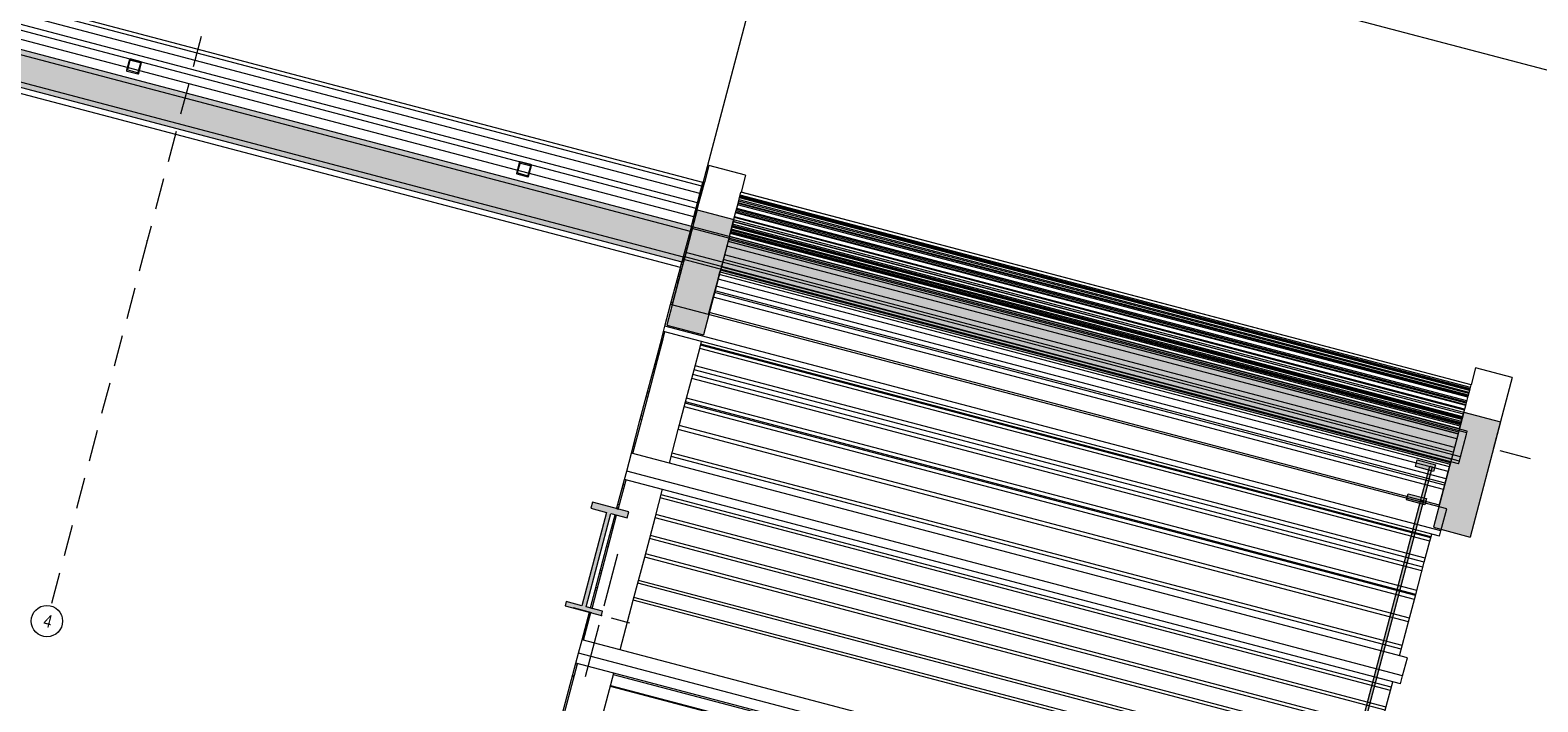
# Model space of a CAD drawing. Header units: millimetres. Extents: x -176817 to 18864955, y -12996033 to 201123.
# Tile 33 of 256: x 61328 to 73298, y 9150 to 14488. Entities that reach past the tile are written whole.
import ezdxf
from ezdxf.enums import TextEntityAlignment as Align

# ---------------------------------------------------------------- set-up
doc = ezdxf.new("R2010")
doc.units = ezdxf.units.MM
doc.header["$MEASUREMENT"] = 0
doc.linetypes.add('Przerywana długa', pattern=[390, 250, -140])
for name, color, linetype in [('213-A Wymiarowanie wewnętrzne', 7, 'Continuous'), ('292-PPOŻ - Linie', 7, 'Continuous'), ('410-K Osie', 7, 'Continuous'), ('822-IST-Brama zachodnia belki', 7, 'Continuous'), ('822-IST-Brama zachodnia słupy', 7, 'Continuous'), ('822-IST-Brama zachodnia ściany kurtynowe', 7, 'Continuous')]:
    doc.layers.add(name, color=color, linetype=linetype)
doc.styles.add('STYL_AUTOMATYCZNY_4', font='arial.ttf')
doc.styles.add('STYL_AUTOMATYCZNY_8', font='ARIALN.TTF')
doc.dimstyles.new('STYL_AUTOMATYCZNY__2', dxfattribs={"dimtxt": 64.999998, "dimasz": 47.5, "dimexe": 0.18, "dimexo": 0.0625, "dimgap": 0, "dimtad": 1, "dimdec": 1, "dimlfac": 0.1, "dimzin": 0, "dimdsep": 46, "dimtxsty": 'STYL_AUTOMATYCZNY_4', "dimblk": 'ARROWHEAD_11', "dimblk1": 'ARROWHEAD_11', "dimblk2": 'ARROWHEAD_11', "dimcen": 0.09, "dimclrd": 1, "dimclre": 1, "dimclrt": 1, "dimazin": 0, "dimtfac": 1, "dimtdec": 4, "dimtmove": 0, "dimatfit": 3, "dimfxl": 0, "dimtolj": 1, "dimtzin": 0, "dimarcsym": 0})
doc.dimstyles.new('STYL_AUTOMATYCZNY__3', dxfattribs={"dimtxt": 64.999998, "dimasz": 47.5, "dimexe": 0.18, "dimexo": 0.0625, "dimgap": 0, "dimtad": 1, "dimdec": 1, "dimlfac": 0.1, "dimzin": 0, "dimdsep": 46, "dimtxsty": 'STYL_AUTOMATYCZNY_4', "dimblk": 'ARROWHEAD_11', "dimblk1": 'ARROWHEAD_11', "dimblk2": 'ARROWHEAD_11', "dimcen": 0.09, "dimclrd": 30, "dimclre": 30, "dimclrt": 30, "dimazin": 0, "dimtfac": 1, "dimtdec": 4, "dimtmove": 0, "dimatfit": 3, "dimfxl": 0, "dimtolj": 1, "dimtzin": 0, "dimarcsym": 0})

# ---------------------------------------------------------------- blocks, each defined once
blk = doc.blocks.new('Przegroda strukturalna_2_2')
at = {"layer": '822-IST-Brama zachodnia ściany kurtynowe', "linetype": 'Continuous', "lineweight": 0, "true_color": 0x666666}
for points in [[(72485, 11034), (72340, 11073), (72326, 11020), (72471, 10981)], [(72387, 10742), (72460, 11018), (72441, 11023), (72368, 10747)], [(72414, 10766), (72269, 10804), (72256, 10755), (72401, 10717)], [(71877, 8808), (72390, 10751), (72370, 10756), (71858, 8813)], [(71904, 8832), (71759, 8870), (71746, 8822), (71891, 8783)], [(71367, 6874), (71880, 8817), (71860, 8823), (71347, 6879)], [(70856, 4940), (71369, 6884), (71350, 6889), (70837, 4945)], [(71394, 6898), (71249, 6936), (71236, 6888), (71381, 6850)], [(70346, 3006), (70859, 4950), (70840, 4955), (70327, 3011)], [(70883, 4964), (70738, 5002), (70726, 4954), (70871, 4916)], [(69836, 1073), (70349, 3016), (70329, 3021), (69817, 1078)], [(70373, 3030), (70228, 3069), (70215, 3020), (70360, 2982)], [(69326, -861), (69838, 1082), (69819, 1087), (69306, -856)], [(69863, 1096), (69718, 1135), (69705, 1086), (69850, 1048)], [(69353, -837), (69208, -799), (69195, -847), (69340, -886)], [(68815, -2795), (69328, -852), (69309, -846), (68796, -2790)], [(68842, -2771), (68697, -2733), (68684, -2781), (68830, -2819)], [(68763, -2993), (68818, -2785), (68798, -2780), (68744, -2988)], [(68777, -3018), (68790, -2969), (68645, -2931), (68632, -2979)]]:
    blk.add_hatch(color=251, dxfattribs=at).paths.add_polyline_path(points)
at = {"layer": '822-IST-Brama zachodnia ściany kurtynowe', "color": 254, "linetype": 'Continuous', "lineweight": 0, "true_color": 0xcccccc, "flags": 128}
for points in [[(72485, 11034), (72471, 10981), (72326, 11020), (72340, 11073)], [(72387, 10742), (72368, 10747), (72441, 11023), (72460, 11018)], [(72414, 10766), (72401, 10717), (72256, 10755), (72269, 10804)], [(71877, 8808), (71858, 8813), (72370, 10756), (72390, 10751)], [(71904, 8832), (71891, 8783), (71746, 8822), (71759, 8870)], [(71367, 6874), (71347, 6879), (71860, 8823), (71880, 8817)], [(70856, 4940), (70837, 4945), (71350, 6889), (71369, 6884)], [(71394, 6898), (71381, 6850), (71236, 6888), (71249, 6936)], [(70346, 3006), (70327, 3011), (70840, 4955), (70859, 4950)], [(70883, 4964), (70871, 4916), (70726, 4954), (70738, 5002)], [(69836, 1073), (69817, 1078), (70329, 3021), (70349, 3016)], [(70373, 3030), (70360, 2982), (70215, 3020), (70228, 3069)], [(69326, -861), (69306, -856), (69819, 1087), (69838, 1082)], [(69863, 1096), (69850, 1048), (69705, 1086), (69718, 1135)], [(69353, -837), (69340, -886), (69195, -847), (69208, -799)], [(68815, -2795), (68796, -2790), (69309, -846), (69328, -852)], [(68842, -2771), (68830, -2819), (68684, -2781), (68697, -2733)], [(68763, -2993), (68744, -2988), (68798, -2780), (68818, -2785)], [(68777, -3018), (68790, -2969), (68645, -2931), (68632, -2979)]]:
    blk.add_lwpolyline(points, close=True, dxfattribs=at)
blk = doc.blocks.new('Słup_29_2', base_point=(65248, 13382))
at = {"layer": '822-IST-Brama zachodnia słupy', "color": 254, "linetype": 'Continuous', "lineweight": 0, "true_color": 0xcccccc, "flags": 128}
for points in [[(65193, 13345), (65278, 13322, 0.414214), (65285, 13326), (65308, 13412, 0.414214), (65304, 13419), (65218, 13441, 0.414214), (65211, 13437), (65189, 13352, 0.414214)], [(65198, 13356), (65217, 13429, -0.414214), (65222, 13432), (65296, 13413, -0.414214), (65299, 13408), (65279, 13334, -0.414214), (65274, 13331), (65201, 13351, -0.414214)]]:
    blk.add_lwpolyline(points, format="xyb", close=True, dxfattribs=at)
blk = doc.blocks.new('Słup_30_2', base_point=(62153, 14198))
at = {"layer": '822-IST-Brama zachodnia słupy', "color": 254, "linetype": 'Continuous', "lineweight": 0, "true_color": 0xcccccc, "flags": 128}
for points in [[(62098, 14161), (62183, 14139, 0.414214), (62190, 14143), (62213, 14228, 0.414214), (62208, 14236), (62123, 14258, 0.414214), (62116, 14254), (62093, 14169, 0.414214)], [(62103, 14172), (62122, 14246, -0.414214), (62127, 14249), (62201, 14229, -0.414214), (62203, 14225), (62184, 14151, -0.414214), (62179, 14148), (62106, 14168, -0.414214)]]:
    blk.add_lwpolyline(points, format="xyb", close=True, dxfattribs=at)
blk = doc.blocks.new('Słup_44_2', base_point=(65865, 9837))
at = {"layer": '822-IST-Brama zachodnia słupy', "linetype": 'Continuous', "lineweight": 0, "true_color": 0x666666}
blk.add_hatch(color=251, dxfattribs=at).paths.add_polyline_path([(65792, 10736), (65779, 10688), (65904, 10655), (65709, 9914), (65583, 9947), (65575, 9914), (65865, 9837), (65873, 9870), (65744, 9904), (65939, 10646), (66069, 10612), (66082, 10659)])
at = {"layer": '822-IST-Brama zachodnia słupy', "color": 254, "linetype": 'Continuous', "lineweight": 0, "true_color": 0xcccccc}
for p, q in [((65885, 9914), (65994, 10325)), ((65787, 9858), (65642, 9896)), ((65942, 9817), (66087, 9778)), ((65844, 9760), (65736, 9349))]:
    blk.add_line(p, q, dxfattribs=at)
at = {"layer": '822-IST-Brama zachodnia słupy', "color": 254, "linetype": 'Continuous', "lineweight": 0, "true_color": 0xcccccc, "flags": 128}
blk.add_lwpolyline([(65792, 10736), (65779, 10688), (65904, 10655), (65709, 9914), (65583, 9947), (65575, 9914), (65865, 9837), (65873, 9870), (65744, 9904), (65939, 10646), (66069, 10612), (66082, 10659)], close=True, dxfattribs=at)
at = {"layer": '822-IST-Brama zachodnia słupy', "color": 254, "linetype": 'Continuous', "lineweight": 0, "true_color": 0xcccccc}
blk.add_point((65865, 9837), dxfattribs=at)
blk = doc.blocks.new('Belka_31_2', base_point=(62404, -2886))
at = {"layer": '822-IST-Brama zachodnia belki', "linetype": 'Continuous', "lineweight": 0, "true_color": 0x666666}
for points in [[(37463, 20570), (66567, 12890), (66578, 12930), (37474, 20610)], [(37410, 20367), (66513, 12687), (66567, 12890), (37463, 20570)], [(37410, 20367), (37399, 20327), (66503, 12647), (66513, 12687)]]:
    blk.add_hatch(color=251, dxfattribs=at).paths.add_polyline_path(points)
at = {"layer": '822-IST-Brama zachodnia belki', "color": 254, "linetype": 'Continuous', "lineweight": 0, "true_color": 0xcccccc}
for p, q in [((37474, 20610), (66578, 12930)), ((37463, 20570), (66567, 12890)), ((37410, 20367), (66513, 12687)), ((37399, 20327), (66503, 12647))]:
    blk.add_line(p, q, dxfattribs=at)
at = {"layer": '822-IST-Brama zachodnia belki', "color": 254, "linetype": 'Continuous', "lineweight": 0, "true_color": 0xcccccc, "flags": 128}
for points in [[(66669, 13278), (37566, 20958)], [(66646, 13189), (37542, 20869)], [(66661, 13247), (37557, 20927)], [(66626, 13116), (37523, 20796)], [(66597, 13004), (37493, 20684)], [(66491, 12601), (37387, 20280)], [(66491, 12601), (66503, 12647)]]:
    blk.add_lwpolyline(points, dxfattribs=at)
blk = doc.blocks.new('Belka_32_2', base_point=(67430, 16162))
at = {"layer": '822-IST-Brama zachodnia belki', "color": 254, "linetype": 'Continuous', "lineweight": 0, "true_color": 0xcccccc}
for p, q in [((66615, 13071), (37511, 20751)), ((67430, 16162), (66615, 13071))]:
    blk.add_line(p, q, dxfattribs=at)
blk = doc.blocks.new('Belka_34_2', base_point=(68565, -4512))
at = {"layer": '822-IST-Brama zachodnia belki', "linetype": 'Continuous', "lineweight": 0, "true_color": 0x666666}
for points in [[(66578, 12930), (66567, 12890), (66579, 12887), (66590, 12927)], [(66567, 12890), (66513, 12687), (66525, 12684), (66579, 12887)], [(66869, 12810), (66816, 12608), (72613, 11078), (72666, 11281)], [(66880, 12851), (66869, 12810), (72666, 11281), (72677, 11321)], [(66513, 12687), (66503, 12647), (66515, 12644), (66525, 12684)], [(66816, 12608), (66805, 12567), (72602, 11038), (72613, 11078)]]:
    blk.add_hatch(color=251, dxfattribs=at).paths.add_polyline_path(points)
at = {"layer": '822-IST-Brama zachodnia belki', "color": 254, "linetype": 'Continuous', "lineweight": 0, "true_color": 0xcccccc}
for p, q in [((66578, 12930), (66590, 12927)), ((66567, 12890), (66579, 12887)), ((66869, 12810), (72666, 11281)), ((66880, 12851), (72677, 11321)), ((66503, 12647), (66515, 12644)), ((66513, 12687), (66525, 12684)), ((66816, 12608), (72613, 11078)), ((66805, 12567), (72602, 11038))]:
    blk.add_line(p, q, dxfattribs=at)
at = {"layer": '822-IST-Brama zachodnia belki', "color": 254, "linetype": 'Continuous', "lineweight": 0, "true_color": 0xcccccc, "flags": 128}
for points in [[(66578, 12930), (66597, 13004), (66626, 13116), (66646, 13189), (66661, 13247), (66669, 13278)], [(66590, 12927), (66609, 13001), (66638, 13113), (66658, 13186), (66673, 13244), (66681, 13275)], [(66655, 13176), (66643, 13179)], [(66658, 13186), (66646, 13189)], [(66659, 13192), (66647, 13195)], [(66663, 13205), (66651, 13208)], [(66665, 13215), (66653, 13218)], [(66670, 13230), (66658, 13234)], [(66671, 13237), (66659, 13241)], [(66671, 13235), (66659, 13238)], [(66672, 13238), (66660, 13241)], [(66671, 13238), (66660, 13241)], [(66673, 13244), (66661, 13247)], [(66676, 13254), (66664, 13257)], [(66669, 13278), (66670, 13280)], [(66681, 13275), (66669, 13278)], [(66682, 13277), (66670, 13280)], [(66681, 13275), (66682, 13277)], [(66880, 12851), (66899, 12925), (66929, 13036), (66948, 13110), (66963, 13167), (66971, 13199)], [(72763, 11647), (66966, 13177)], [(66971, 13199), (66972, 13200)], [(72769, 11669), (66971, 13199)], [(72769, 11670), (66972, 13200)], [(66623, 13055), (66611, 13058)], [(66628, 13075), (66617, 13078)], [(66630, 13081), (66618, 13084)], [(66638, 13113), (66626, 13116)], [(66640, 13117), (66628, 13120)], [(66643, 13129), (66631, 13133)], [(66645, 13138), (66633, 13141)], [(66648, 13148), (66636, 13151)], [(72730, 11523), (66933, 13053)], [(72732, 11532), (66935, 13061)], [(72735, 11542), (66938, 13071)], [(72742, 11570), (66945, 13099)], [(72745, 11580), (66948, 13110)], [(72747, 11586), (66949, 13115)], [(72750, 11599), (66953, 13129)], [(72753, 11609), (66956, 13138)], [(72757, 11624), (66960, 13154)], [(72759, 11631), (66961, 13161)], [(72758, 11629), (66961, 13158)], [(72759, 11632), (66962, 13161)], [(72759, 11632), (66962, 13161)], [(72760, 11638), (66963, 13167)], [(66578, 12930), (66567, 12890), (66513, 12687), (66503, 12647)], [(66589, 12925), (66577, 12928)], [(66595, 12948), (66583, 12951)], [(66597, 12957), (66585, 12960)], [(66599, 12964), (66587, 12967)], [(66599, 12962), (66587, 12966)], [(66599, 12961), (66587, 12964)], [(66602, 12974), (66590, 12977)], [(66604, 12983), (66592, 12987)], [(66609, 13001), (66597, 13004)], [(66609, 13000), (66597, 13003)], [(66610, 13005), (66598, 13008)], [(66610, 13005), (66598, 13008)], [(66612, 13012), (66600, 13016)], [(66615, 13022), (66603, 13025)], [(66620, 13044), (66608, 13047)], [(66620, 13044), (66608, 13047)], [(66620, 13043), (66608, 13046)], [(66620, 13042), (66608, 13045)], [(72697, 11399), (66900, 12928)], [(72697, 11399), (66900, 12928)], [(72699, 11406), (66902, 12936)], [(72702, 11416), (66905, 12945)], [(72707, 11437), (66910, 12967)], [(72707, 11437), (66910, 12967)], [(72707, 11437), (66910, 12967)], [(72707, 11436), (66910, 12965)], [(72710, 11449), (66913, 12979)], [(72716, 11469), (66919, 12998)], [(72717, 11475), (66920, 13004)], [(72726, 11506), (66929, 13036)], [(72727, 11510), (66930, 13040)], [(66590, 12927), (66579, 12887), (66525, 12684), (66515, 12644)], [(66569, 12848), (66557, 12851)], [(66579, 12886), (66567, 12889)], [(66583, 12901), (66571, 12904)], [(66585, 12911), (66573, 12914)], [(72734, 11289), (66573, 12914)], [(72738, 11302), (66577, 12927)], [(66880, 12851), (66869, 12810), (66816, 12608), (66805, 12567)], [(72666, 11279), (66869, 12809)], [(72670, 11294), (66873, 12824)], [(72676, 11319), (66879, 12849)], [(72682, 11341), (66885, 12871)], [(72684, 11350), (66887, 12880)], [(72686, 11358), (66889, 12887)], [(72686, 11356), (66889, 12886)], [(72686, 11355), (66889, 12885)], [(72689, 11368), (66892, 12897)], [(72692, 11377), (66894, 12907)], [(72696, 11395), (66899, 12925)], [(72696, 11394), (66899, 12923)], [(72684, 11097), (66523, 12723)], [(66540, 12740), (66528, 12744)], [(66550, 12778), (66538, 12781)], [(72637, 11171), (66840, 12701)], [(72656, 11241), (66859, 12771)], [(66413, 12308), (66450, 12446), (66488, 12590), (66491, 12601)], [(66425, 12305), (66462, 12443), (66500, 12586), (66515, 12644)], [(66500, 12586), (66488, 12590)], [(66509, 12623), (66497, 12626)], [(66518, 12657), (66506, 12660)], [(72669, 11042), (66508, 12668)], [(72675, 11062), (66514, 12688)], [(72605, 11050), (66808, 12580)], [(72627, 11134), (66830, 12664)], [(66471, 12478), (66459, 12482)], [(66475, 12494), (66463, 12497)], [(66484, 12529), (66472, 12532)], [(66715, 12229), (66752, 12366), (66790, 12510), (66805, 12567)], [(72571, 10922), (66774, 12452)], [(72587, 10980), (66790, 12510)], [(72596, 11017), (66799, 12546)], [(66462, 12443), (66450, 12446)], [(72549, 10837), (66752, 12366)], [(72558, 10872), (66761, 12402)], [(72562, 10888), (66765, 12417)], [(66367, 12134), (66413, 12308)], [(72575, 10683), (66413, 12308)], [(66429, 12320), (66417, 12324)], [(72517, 10714), (66719, 12244)], [(66102, 11127), (66172, 11395), (66230, 11613), (66297, 11869), (66342, 12037), (66356, 12092)], [(66356, 12092), (66367, 12134)], [(72517, 10467), (66356, 12092)], [(72528, 10508), (66367, 12134)], [(66114, 11124), (66184, 11392), (66242, 11610), (66309, 11865), (66354, 12034), (66368, 12089)], [(66354, 12034), (66342, 12037)], [(66361, 12060), (66349, 12063)], [(66363, 12068), (66351, 12071)], [(66404, 11047), (66474, 11315), (66532, 11533), (66599, 11789), (66644, 11958), (66658, 12013)], [(72448, 10454), (66651, 11983)], [(72450, 10462), (66653, 11991)], [(66309, 11865), (66297, 11869)], [(66318, 11898), (66306, 11901)], [(72441, 10428), (66644, 11958)], [(66291, 11796), (66279, 11800)], [(66299, 11827), (66287, 11831)], [(72386, 10221), (66589, 11751)], [(72396, 10259), (66599, 11789)], [(72405, 10292), (66608, 11821)], [(66242, 11610), (66230, 11613)], [(66250, 11641), (66238, 11644)], [(72378, 10190), (66581, 11720)], [(72677, 11321), (72696, 11395), (72726, 11506), (72745, 11580), (72760, 11638), (72769, 11669)], [(72769, 11669), (72769, 11670)], [(66231, 11570), (66219, 11573)], [(66239, 11600), (66227, 11603)], [(72319, 9964), (66522, 11494)], [(72326, 9994), (66529, 11523)], [(72329, 10003), (66532, 11533)], [(72337, 10035), (66540, 11564)], [(66184, 11392), (66172, 11395)], [(66192, 11421), (66180, 11425)], [(72271, 9785), (66474, 11315)], [(72279, 9815), (66482, 11345)], [(72677, 11321), (72666, 11281), (72613, 11078), (72602, 11038)], [(72684, 11097), (72732, 11278), (72734, 11289)], [(72734, 11289), (72738, 11302)], [(66127, 11176), (66115, 11179)], [(66135, 11204), (66123, 11207)], [(66064, 10983), (66102, 11127)], [(72263, 9501), (66102, 11127)], [(72214, 9569), (66417, 11099)], [(72222, 9597), (66425, 11127)], [(72513, 10699), (72549, 10837), (72587, 10980), (72602, 11038)], [(72669, 11042), (72675, 11062)], [(72675, 11062), (72684, 11097)], [(65985, 10685), (65987, 10692), (66047, 10918)], [(65997, 10681), (65999, 10689), (66059, 10915)], [(66047, 10918), (66064, 10983)], [(72208, 9293), (66047, 10918)], [(72225, 9358), (66064, 10983)], [(66012, 9563), (66116, 9957), (66207, 10301), (66289, 10613), (66349, 10839)], [(66040, 10846), (66028, 10849)], [(66047, 10872), (66035, 10876)], [(72134, 9266), (66337, 10796)], [(65985, 10685), (65997, 10681)], [(65999, 10689), (65987, 10692)], [(66006, 10715), (65994, 10719)], [(72128, 9240), (66330, 10770)], [(72528, 10508), (72575, 10683)], [(65777, 9896), (65814, 10037), (65905, 10381), (65972, 10637)], [(65789, 9892), (65826, 10034), (65917, 10378), (65984, 10634)], [(65962, 10549), (65950, 10552)], [(65972, 10637), (65984, 10634)], [(72086, 9083), (66289, 10613)], [(72093, 9109), (66296, 10639)], [(65956, 10525), (65944, 10528)], [(72043, 8918), (66246, 10448)], [(72049, 8943), (66252, 10473)], [(72201, 9517), (72271, 9785), (72329, 10003), (72396, 10259), (72441, 10428), (72456, 10483)], [(72517, 10467), (72528, 10508)], [(65917, 10378), (65905, 10381)], [(65923, 10402), (65911, 10406)], [(72004, 8772), (66207, 10301)], [(72010, 8796), (66213, 10326)], [(65868, 10191), (65856, 10194)], [(65832, 10056), (65820, 10060)], [(65862, 10169), (65850, 10172)], [(71949, 8562), (66152, 10092)], [(71955, 8585), (66158, 10115)], [(65826, 10034), (65814, 10037)], [(71913, 8428), (66116, 9957)], [(71919, 8450), (66122, 9980)], [(65710, 9643), (65768, 9863)], [(65722, 9640), (65780, 9859)], [(65768, 9863), (65780, 9859)], [(65777, 9896), (65789, 9892)], [(65682, 9538), (65710, 9643)], [(71871, 8017), (65710, 9643)], [(65661, 9457), (65682, 9538)], [(71843, 7912), (65682, 9538)], [(72225, 9358), (72263, 9501)], [(65534, 8977), (65661, 9457)], [(65546, 8974), (65673, 9453)], [(65645, 9349), (65633, 9352)], [(65647, 9355), (65635, 9358)], [(65669, 9441), (65658, 9444)], [(71822, 7831), (65661, 9457)], [(65836, 8898), (65963, 9377)], [(71757, 7834), (65960, 9364)], [(72208, 9293), (72225, 9358)], [(71732, 7742), (65935, 9272)], [(71734, 7748), (65937, 9278)], [(71809, 8034), (71913, 8428), (72004, 8772), (72086, 9083), (72146, 9309)]]:
    blk.add_lwpolyline(points, dxfattribs=at)
blk = doc.blocks.new('Belka_76_2', base_point=(68793, -4572))
at = {"layer": '822-IST-Brama zachodnia belki', "linetype": 'Continuous', "lineweight": 0, "true_color": 0x666666}
blk.add_hatch(color=251, dxfattribs=at).paths.add_polyline_path([(73001, 11376), (72711, 11452), (72470, 10537), (72760, 10460)])
at = {"layer": '822-IST-Brama zachodnia belki', "color": 254, "linetype": 'Continuous', "lineweight": 0, "true_color": 0xcccccc}
for p, q in [((72804, 11805), (72769, 11670)), ((73094, 11728), (72804, 11805)), ((73094, 11728), (72944, 11159)), ((72711, 11452), (72470, 10537)), ((72711, 11452), (73001, 11376)), ((73001, 11376), (72760, 10460)), ((72470, 10537), (72760, 10460))]:
    blk.add_line(p, q, dxfattribs=at)
blk = doc.blocks.new('Belka_77_2', base_point=(62706, -2966))
at = {"layer": '822-IST-Brama zachodnia belki', "linetype": 'Continuous', "lineweight": 0, "true_color": 0x666666}
blk.add_hatch(color=251, dxfattribs=at).paths.add_polyline_path([(66914, 12982), (66624, 13059), (66383, 12143), (66673, 12067)])
at = {"layer": '822-IST-Brama zachodnia belki', "color": 254, "linetype": 'Continuous', "lineweight": 0, "true_color": 0xcccccc}
for p, q in [((66717, 13411), (66682, 13277)), ((67007, 13334), (66717, 13411)), ((67007, 13334), (66972, 13200)), ((66624, 13059), (66383, 12143)), ((66624, 13059), (66914, 12982)), ((66914, 12982), (66673, 12067)), ((66383, 12143), (66673, 12067))]:
    blk.add_line(p, q, dxfattribs=at)
blk = doc.blocks.new('Belka_236_2', base_point=(81157, -7835))
at = {"layer": '822-IST-Brama zachodnia belki', "color": 254, "linetype": 'Przerywana długa', "lineweight": 0, "true_color": 0xcccccc}
blk.add_line((85308, 7897), (72944, 11159), dxfattribs=at)
blk = doc.blocks.new('*D2952')
at = {"layer": '292-PPOŻ - Linie', "linetype": 'Continuous', "lineweight": 0}
for points in [[(31947, 25098), (31948, 25093), (31951, 25089), (31955, 25087), (31960, 25086), (31964, 25087), (31968, 25089), (31971, 25093), (31972, 25098), (31971, 25103), (31968, 25107), (31964, 25110), (31960, 25111), (31955, 25110), (31951, 25107), (31948, 25103)], [(81475, 12029), (81476, 12024), (81479, 12020), (81483, 12017), (81487, 12017), (81492, 12017), (81496, 12020), (81499, 12024), (81500, 12029), (81499, 12034), (81496, 12038), (81492, 12041), (81487, 12042), (81483, 12041), (81479, 12038), (81476, 12034)]]:
    blk.add_hatch(color=1, dxfattribs=at).paths.add_polyline_path(points)
at = {"layer": '292-PPOŻ - Linie', "color": 1, "linetype": 'Continuous', "lineweight": 0}
for p, q in [((31963, 25110), (31972, 25143)), ((31935, 25105), (31948, 25101)), ((31948, 25053), (31956, 25086)), ((31972, 25095), (81475, 12032)), ((81475, 11984), (81484, 12017)), ((81491, 12041), (81499, 12074)), ((81500, 12026), (81512, 12023))]:
    blk.add_line(p, q, dxfattribs=at)
for centre in [(31960, 25098), (81487, 12029)]:
    blk.add_circle(centre, 12.5, dxfattribs=at)
at = {"layer": '292-PPOŻ - Linie', "color": 1, "lineweight": 0, "insert": (56583, 18614), "char_height": 65, "attachment_point": 7, "rotation": 345.218, "style": 'STYL_AUTOMATYCZNY_4'}
blk.add_mtext('\\A1;{\\pql;\\fArial|b0|i0|c238|p0;\\W1.000000;5\xa0122,3}', dxfattribs=at)
blk = doc.blocks.new('ARROWHEAD_11')
at = {"color": 0, "linetype": 'Continuous', "lineweight": 0}
blk.add_line((0, 0), (-1, 0), dxfattribs=at)
at = {"color": 0, "linetype": 'Continuous', "lineweight": 0, "const_width": 0.25, "flags": 128}
blk.add_lwpolyline([(-0.125, 0, 1), (0.125, 0, 1)], format="xyb", close=True, dxfattribs=at)
blk = doc.blocks.new('*D3222')
at = {"layer": '213-A Wymiarowanie wewnętrzne', "linetype": 'Continuous', "lineweight": 200}
for points in [[(112946, 21161), (112947, 21157), (112950, 21153), (112954, 21150), (112959, 21149), (112964, 21150), (112968, 21153), (112971, 21157), (112971, 21161), (112971, 21166), (112968, 21170), (112964, 21173), (112959, 21174), (112954, 21173), (112950, 21170), (112947, 21166)], [(108979, 6126), (108980, 6121), (108983, 6117), (108987, 6115), (108992, 6114), (108996, 6115), (109000, 6117), (109003, 6121), (109004, 6126), (109003, 6131), (109000, 6135), (108996, 6138), (108992, 6139), (108987, 6138), (108983, 6135), (108980, 6131)]]:
    blk.add_hatch(color=30, dxfattribs=at).paths.add_polyline_path(points)
at = {"layer": '213-A Wymiarowanie wewnętrzne', "color": 30, "linetype": 'Continuous', "lineweight": 0}
for p, q in [((112956, 21149), (108995, 6138)), ((112914, 21173), (112947, 21165)), ((112971, 21158), (113004, 21149))]:
    blk.add_line(p, q, dxfattribs=at)
blk.add_circle((112959, 21161), 12.5, dxfattribs=at)
at = {"layer": '213-A Wymiarowanie wewnętrzne', "color": 30, "lineweight": 200, "insert": (110934, 13539), "char_height": 65, "attachment_point": 7, "rotation": 75.218, "style": 'STYL_AUTOMATYCZNY_4'}
blk.add_mtext('\\A1;{\\pql;\\fArial|b0|i0|c238|p0;\\W1.000000;1\xa0555}', dxfattribs=at)
blk = doc.blocks.new('*D3223')
at = {"layer": '213-A Wymiarowanie wewnętrzne', "linetype": 'Continuous', "lineweight": 200}
for points in [[(108979, 6126), (108980, 6121), (108983, 6117), (108987, 6115), (108992, 6114), (108996, 6115), (109000, 6117), (109003, 6121), (109004, 6126), (109003, 6131), (109000, 6135), (108996, 6138), (108992, 6139), (108987, 6138), (108983, 6135), (108980, 6131)], [(108826, 5546), (108827, 5541), (108830, 5537), (108834, 5534), (108838, 5533), (108843, 5534), (108847, 5537), (108850, 5541), (108851, 5546), (108850, 5551), (108847, 5555), (108843, 5557), (108838, 5558), (108834, 5557), (108830, 5555), (108827, 5551)]]:
    blk.add_hatch(color=30, dxfattribs=at).paths.add_polyline_path(points)
at = {"layer": '213-A Wymiarowanie wewnętrzne', "color": 30, "linetype": 'Continuous', "lineweight": 0}
for p, q in [((108988, 6114), (108842, 5558)), ((108946, 6138), (108979, 6129)), ((109004, 6123), (109037, 6114)), ((108793, 5558), (108826, 5549)), ((108835, 5534), (108832, 5522)), ((108851, 5543), (108884, 5534))]:
    blk.add_line(p, q, dxfattribs=at)
for centre in [(108992, 6126), (108838, 5546)]:
    blk.add_circle(centre, 12.5, dxfattribs=at)
at = {"layer": '213-A Wymiarowanie wewnętrzne', "color": 30, "lineweight": 200, "insert": (108890, 5791), "char_height": 65, "attachment_point": 7, "rotation": 75.218, "style": 'STYL_AUTOMATYCZNY_4'}
blk.add_mtext('\\A1;{\\pql;\\fArial|b0|i0|c238|p0;\\W1.000000;60}', dxfattribs=at)
blk = doc.blocks.new('*D3227')
at = {"layer": '213-A Wymiarowanie wewnętrzne', "linetype": 'Continuous', "lineweight": 200}
for points in [[(153564, 49744), (153565, 49739), (153568, 49735), (153572, 49733), (153577, 49732), (153582, 49733), (153586, 49735), (153589, 49739), (153589, 49744), (153589, 49749), (153586, 49753), (153582, 49756), (153577, 49757), (153572, 49756), (153568, 49753), (153565, 49749)], [(144048, 13679), (144049, 13674), (144051, 13670), (144055, 13667), (144060, 13666), (144065, 13667), (144069, 13670), (144072, 13674), (144073, 13679), (144072, 13683), (144069, 13687), (144065, 13690), (144060, 13691), (144055, 13690), (144051, 13687), (144049, 13683)]]:
    blk.add_hatch(color=30, dxfattribs=at).paths.add_polyline_path(points)
at = {"layer": '213-A Wymiarowanie wewnętrzne', "color": 30, "linetype": 'Continuous', "lineweight": 0}
for p, q in [((153574, 49732), (144063, 13691)), ((153532, 49756), (153565, 49747)), ((153589, 49741), (153622, 49732))]:
    blk.add_line(p, q, dxfattribs=at)
blk.add_circle((153577, 49744), 12.5, dxfattribs=at)
at = {"layer": '213-A Wymiarowanie wewnętrzne', "color": 30, "lineweight": 200, "insert": (148778, 31607), "char_height": 65, "attachment_point": 7, "rotation": 75.218, "style": 'STYL_AUTOMATYCZNY_4'}
blk.add_mtext('\\A1;{\\pql;\\fArial|b0|i0|c238|p0;\\W1.000000;3\xa0730}', dxfattribs=at)
blk = doc.blocks.new('*D3228')
at = {"layer": '213-A Wymiarowanie wewnętrzne', "linetype": 'Continuous', "lineweight": 200}
for points in [[(144048, 13679), (144049, 13674), (144051, 13670), (144055, 13667), (144060, 13666), (144065, 13667), (144069, 13670), (144072, 13674), (144073, 13679), (144072, 13683), (144069, 13687), (144065, 13690), (144060, 13691), (144055, 13690), (144051, 13687), (144049, 13683)], [(143869, 13002), (143870, 12997), (143873, 12993), (143877, 12990), (143882, 12989), (143886, 12990), (143890, 12993), (143893, 12997), (143894, 13002), (143893, 13007), (143890, 13011), (143886, 13013), (143882, 13014), (143877, 13013), (143873, 13011), (143870, 13007)]]:
    blk.add_hatch(color=30, dxfattribs=at).paths.add_polyline_path(points)
at = {"layer": '213-A Wymiarowanie wewnętrzne', "color": 30, "linetype": 'Continuous', "lineweight": 0}
for p, q in [((144057, 13666), (143885, 13014)), ((144015, 13691), (144048, 13682)), ((144072, 13675), (144106, 13667))]:
    blk.add_line(p, q, dxfattribs=at)
blk.add_circle((144060, 13679), 12.5, dxfattribs=at)
at = {"layer": '213-A Wymiarowanie wewnętrzne', "color": 30, "lineweight": 200, "insert": (143946, 13296), "char_height": 65, "attachment_point": 7, "rotation": 75.218, "style": 'STYL_AUTOMATYCZNY_4'}
blk.add_mtext('\\A1;{\\pql;\\fArial|b0|i0|c238|p0;\\W1.000000;70}', dxfattribs=at)
blk = doc.blocks.new('*D3229')
at = {"layer": '213-A Wymiarowanie wewnętrzne', "linetype": 'Continuous', "lineweight": 200}
for points in [[(143869, 13002), (143870, 12997), (143873, 12993), (143877, 12990), (143882, 12989), (143886, 12990), (143890, 12993), (143893, 12997), (143894, 13002), (143893, 13007), (143890, 13011), (143886, 13013), (143882, 13014), (143877, 13013), (143873, 13011), (143870, 13007)], [(139902, -2034), (139903, -2038), (139905, -2042), (139909, -2045), (139914, -2046), (139919, -2045), (139923, -2042), (139926, -2038), (139927, -2034), (139926, -2029), (139923, -2025), (139919, -2022), (139914, -2021), (139909, -2022), (139905, -2025), (139903, -2029)]]:
    blk.add_hatch(color=30, dxfattribs=at).paths.add_polyline_path(points)
at = {"layer": '213-A Wymiarowanie wewnętrzne', "color": 30, "linetype": 'Continuous', "lineweight": 0}
for p, q in [((143878, 12990), (139917, -2022)), ((143836, 13014), (143870, 13005)), ((143894, 12999), (143927, 12990))]:
    blk.add_line(p, q, dxfattribs=at)
blk.add_circle((143882, 13002), 12.5, dxfattribs=at)
at = {"layer": '213-A Wymiarowanie wewnętrzne', "color": 30, "lineweight": 200, "insert": (141857, 5380), "char_height": 65, "attachment_point": 7, "rotation": 75.218, "style": 'STYL_AUTOMATYCZNY_4'}
blk.add_mtext('\\A1;{\\pql;\\fArial|b0|i0|c238|p0;\\W1.000000;1\xa0555}', dxfattribs=at)
blk = doc.blocks.new('*D3230')
at = {"layer": '213-A Wymiarowanie wewnętrzne', "linetype": 'Continuous', "lineweight": 200}
for points in [[(139902, -2034), (139903, -2038), (139905, -2042), (139909, -2045), (139914, -2046), (139919, -2045), (139923, -2042), (139926, -2038), (139927, -2034), (139926, -2029), (139923, -2025), (139919, -2022), (139914, -2021), (139909, -2022), (139905, -2025), (139903, -2029)], [(139749, -2614), (139750, -2619), (139752, -2623), (139756, -2625), (139761, -2626), (139766, -2625), (139770, -2623), (139773, -2619), (139774, -2614), (139773, -2609), (139770, -2605), (139766, -2602), (139761, -2601), (139756, -2602), (139752, -2605), (139750, -2609)]]:
    blk.add_hatch(color=30, dxfattribs=at).paths.add_polyline_path(points)
at = {"layer": '213-A Wymiarowanie wewnętrzne', "color": 30, "linetype": 'Continuous', "lineweight": 0}
for p, q in [((139869, -2022), (139902, -2030)), ((139911, -2046), (139764, -2602)), ((139926, -2037), (139959, -2046)), ((139716, -2602), (139749, -2611)), ((139758, -2626), (139755, -2638)), ((139773, -2617), (139806, -2626))]:
    blk.add_line(p, q, dxfattribs=at)
for centre in [(139914, -2034), (139761, -2614)]:
    blk.add_circle(centre, 12.5, dxfattribs=at)
at = {"layer": '213-A Wymiarowanie wewnętrzne', "color": 30, "lineweight": 200, "insert": (139812, -2368), "char_height": 65, "attachment_point": 7, "rotation": 75.218, "style": 'STYL_AUTOMATYCZNY_4'}
blk.add_mtext('\\A1;{\\pql;\\fArial|b0|i0|c238|p0;\\W1.000000;60}', dxfattribs=at)
blk = doc.blocks.new('*D3234')
at = {"layer": '213-A Wymiarowanie wewnętrzne', "linetype": 'Continuous', "lineweight": 200}
for points in [[(167575, 46047), (167576, 46042), (167578, 46038), (167582, 46036), (167587, 46035), (167592, 46036), (167596, 46038), (167599, 46042), (167600, 46047), (167599, 46052), (167596, 46056), (167592, 46059), (167587, 46060), (167582, 46059), (167578, 46056), (167576, 46052)], [(158058, 9982), (158059, 9977), (158062, 9973), (158066, 9970), (158070, 9969), (158075, 9970), (158079, 9973), (158082, 9977), (158083, 9982), (158082, 9986), (158079, 9990), (158075, 9993), (158070, 9994), (158066, 9993), (158062, 9990), (158059, 9986)]]:
    blk.add_hatch(color=30, dxfattribs=at).paths.add_polyline_path(points)
at = {"layer": '213-A Wymiarowanie wewnętrzne', "color": 30, "linetype": 'Continuous', "lineweight": 0}
blk.add_line((167584, 46035), (158074, 9994), dxfattribs=at)
at = {"layer": '213-A Wymiarowanie wewnętrzne', "color": 30, "lineweight": 200, "insert": (162788, 27910), "char_height": 65, "attachment_point": 7, "rotation": 75.218, "style": 'STYL_AUTOMATYCZNY_4'}
blk.add_mtext('\\A1;{\\pql;\\fArial|b0|i0|c238|p0;\\W1.000000;3\xa0730}', dxfattribs=at)
blk = doc.blocks.new('*D3235')
at = {"layer": '213-A Wymiarowanie wewnętrzne', "linetype": 'Continuous', "lineweight": 200}
for points in [[(158058, 9982), (158059, 9977), (158062, 9973), (158066, 9970), (158070, 9969), (158075, 9970), (158079, 9973), (158082, 9977), (158083, 9982), (158082, 9986), (158079, 9990), (158075, 9993), (158070, 9994), (158066, 9993), (158062, 9990), (158059, 9986)], [(157879, 9305), (157880, 9300), (157883, 9296), (157887, 9293), (157892, 9292), (157897, 9293), (157901, 9296), (157903, 9300), (157904, 9305), (157903, 9310), (157901, 9314), (157897, 9316), (157892, 9317), (157887, 9316), (157883, 9314), (157880, 9310)]]:
    blk.add_hatch(color=30, dxfattribs=at).paths.add_polyline_path(points)
at = {"layer": '213-A Wymiarowanie wewnętrzne', "color": 30, "linetype": 'Continuous', "lineweight": 0}
for p, q in [((158067, 9970), (157895, 9317)), ((158025, 9994), (158058, 9985)), ((158083, 9978), (158116, 9970))]:
    blk.add_line(p, q, dxfattribs=at)
blk.add_circle((158070, 9982), 12.5, dxfattribs=at)
at = {"layer": '213-A Wymiarowanie wewnętrzne', "color": 30, "lineweight": 200, "insert": (157956, 9599), "char_height": 65, "attachment_point": 7, "rotation": 75.218, "style": 'STYL_AUTOMATYCZNY_4'}
blk.add_mtext('\\A1;{\\pql;\\fArial|b0|i0|c238|p0;\\W1.000000;70}', dxfattribs=at)
blk = doc.blocks.new('*D3236')
at = {"layer": '213-A Wymiarowanie wewnętrzne', "linetype": 'Continuous', "lineweight": 200}
for points in [[(157879, 9305), (157880, 9300), (157883, 9296), (157887, 9293), (157892, 9292), (157897, 9293), (157901, 9296), (157903, 9300), (157904, 9305), (157903, 9310), (157901, 9314), (157897, 9316), (157892, 9317), (157887, 9316), (157883, 9314), (157880, 9310)], [(153912, -5731), (153913, -5735), (153916, -5739), (153920, -5742), (153924, -5743), (153929, -5742), (153933, -5739), (153936, -5735), (153937, -5731), (153936, -5726), (153933, -5722), (153929, -5719), (153924, -5718), (153920, -5719), (153916, -5722), (153913, -5726)]]:
    blk.add_hatch(color=30, dxfattribs=at).paths.add_polyline_path(points)
at = {"layer": '213-A Wymiarowanie wewnętrzne', "color": 30, "linetype": 'Continuous', "lineweight": 0}
for p, q in [((157889, 9293), (153928, -5718)), ((157847, 9317), (157880, 9308)), ((157904, 9302), (157937, 9293))]:
    blk.add_line(p, q, dxfattribs=at)
blk.add_circle((157892, 9305), 12.5, dxfattribs=at)
at = {"layer": '213-A Wymiarowanie wewnętrzne', "color": 30, "lineweight": 200, "insert": (155867, 1683), "char_height": 65, "attachment_point": 7, "rotation": 75.218, "style": 'STYL_AUTOMATYCZNY_4'}
blk.add_mtext('\\A1;{\\pql;\\fArial|b0|i0|c238|p0;\\W1.000000;1\xa0555}', dxfattribs=at)
blk = doc.blocks.new('*D3237')
at = {"layer": '213-A Wymiarowanie wewnętrzne', "linetype": 'Continuous', "lineweight": 200}
for points in [[(153912, -5731), (153913, -5735), (153916, -5739), (153920, -5742), (153924, -5743), (153929, -5742), (153933, -5739), (153936, -5735), (153937, -5731), (153936, -5726), (153933, -5722), (153929, -5719), (153924, -5718), (153920, -5719), (153916, -5722), (153913, -5726)], [(153759, -6311), (153760, -6316), (153763, -6320), (153767, -6322), (153771, -6323), (153776, -6322), (153780, -6320), (153783, -6316), (153784, -6311), (153783, -6306), (153780, -6302), (153776, -6299), (153771, -6298), (153767, -6299), (153763, -6302), (153760, -6306)]]:
    blk.add_hatch(color=30, dxfattribs=at).paths.add_polyline_path(points)
at = {"layer": '213-A Wymiarowanie wewnętrzne', "color": 30, "linetype": 'Continuous', "lineweight": 0}
for p, q in [((153921, -5743), (153775, -6299)), ((153879, -5719), (153912, -5727)), ((153937, -5734), (153970, -5743)), ((153726, -6299), (153759, -6308)), ((153768, -6323), (153765, -6335)), ((153783, -6314), (153817, -6323))]:
    blk.add_line(p, q, dxfattribs=at)
for centre in [(153924, -5731), (153771, -6311)]:
    blk.add_circle(centre, 12.5, dxfattribs=at)
at = {"layer": '213-A Wymiarowanie wewnętrzne', "color": 30, "lineweight": 200, "insert": (153823, -6065), "char_height": 65, "attachment_point": 7, "rotation": 75.218, "style": 'STYL_AUTOMATYCZNY_4'}
blk.add_mtext('\\A1;{\\pql;\\fArial|b0|i0|c238|p0;\\W1.000000;60}', dxfattribs=at)
blk = doc.blocks.new('Standardowy znacznik osi[629]_2', base_point=(84050, 95397))
at = {"layer": '410-K Osie', "color": 5, "linetype": 'Przerywana długa', "lineweight": 0}
for p, q in [((83284, 92496), (62258, 12814)), ((62258, 12814), (61493, 9913))]:
    blk.add_line(p, q, dxfattribs=at)
at = {"layer": '410-K Osie', "color": 5, "linetype": 'Continuous', "lineweight": 0}
blk.add_circle((61461, 9792), 125, dxfattribs=at)
at = {"layer": '410-K Osie', "color": 5, "linetype": 'Przerywana długa', "lineweight": 0}
blk.add_point((62258, 12814), dxfattribs=at)
blk.add_point((62258, 12814), dxfattribs=at)
at = {"layer": '410-K Osie', "color": 7, "lineweight": 0, "style": 'STYL_AUTOMATYCZNY_8'}
for tag, p in [('AC_MarkerText_1_0', (84103, 95566)), ('AC_MarkerText_1_1', (61482, 9841))]:
    blk.add_attdef(tag, text='', height=100, rotation=345.218, dxfattribs=at).set_placement(p, align=Align.TOP_CENTER)

msp = doc.modelspace()

# ---------------------------------------------------------------- block references
at = {"layer": '410-K Osie', "color": 5, "linetype": 'Continuous', "lineweight": 0}
ref = msp.add_blockref('Standardowy znacznik osi[629]_2', (84049.68, 95396.64), dxfattribs=at)
ref.add_attrib('AC_MarkerText_1_1', '4', dxfattribs={"color": 7, "lineweight": 0, "height": 100, "rotation": 345.218034, "style": 'STYL_AUTOMATYCZNY_8'}).set_placement((61481.86, 9840.58), align=Align.TOP_CENTER)
at = {"layer": '822-IST-Brama zachodnia belki', "color": 254, "lineweight": 0, "true_color": 0xcccccc}
for name, p in [('Belka_32_2', (67430.3, 16162.03)), ('Belka_31_2', (62403.97, -2886.12)), ('Belka_77_2', (62706.03, -2965.83)), ('Belka_34_2', (68565.05, -4511.87)), ('Belka_76_2', (68793.16, -4572.07)), ('Belka_236_2', (81157.09, -7834.6))]:
    msp.add_blockref(name, p, dxfattribs=at)
at = {"layer": '822-IST-Brama zachodnia słupy', "color": 254, "lineweight": 0, "true_color": 0xcccccc}
for name, p in [('Słup_30_2', (62153.07, 14198.48)), ('Słup_29_2', (65248.26, 13381.74)), ('Słup_44_2', (65864.74, 9837.13))]:
    msp.add_blockref(name, p, dxfattribs=at)
at = {"layer": '822-IST-Brama zachodnia ściany kurtynowe', "linetype": 'Continuous', "lineweight": 0}
msp.add_blockref('Przegroda strukturalna_2_2', (0, 0), dxfattribs=at)

# ---------------------------------------------------------------- dimensions: what is measured, and where the dimension line sits
at = {"layer": '213-A Wymiarowanie wewnętrzne', "color": 30, "linetype": 'Continuous', "lineweight": 200}
for base, p1, p2, picture, middle in [((144060.19, 13678.56), (77651.76, 69778.81), (68134.99, 33713.3), '*D3227', (148774.58, 31722.89)), ((158070.47, 9981.6), (77651.76, 69778.81), (68134.99, 33713.3), '*D3234', (162784.86, 28025.93)), ((143881.59, 13001.73), (68134.99, 33713.3), (67956.39, 33036.47), '*D3228', (143926.87, 13351.64)), ((157891.88, 9304.77), (68134.99, 33713.3), (67956.39, 33036.47), '*D3235', (157937.15, 9654.69)), ((108991.52, 6126.07), (67956.39, 33036.47), (63892.27, 18026.62), '*D3222', (110931.25, 13655.32)), ((139914.15, -2033.63), (67956.39, 33036.47), (63892.27, 18026.62), '*D3229', (141853.87, 5495.62)), ((153924.43, -5730.59), (67956.39, 33036.47), (63892.27, 18026.62), '*D3236', (155864.15, 1798.67)), ((108838.44, 5545.93), (63892.27, 18026.62), (63739.18, 17446.48), '*D3223', (108870.96, 5847.5)), ((139761.06, -2613.77), (63892.27, 18026.62), (63739.18, 17446.48), '*D3230', (139793.58, -2312.2)), ((153771.34, -6310.73), (63892.27, 18026.62), (63739.18, 17446.48), '*D3237', (153803.86, -6009.15))]:
    dim = msp.add_linear_dim(base=base, p1=p1, p2=p2, angle=255.218034, dimstyle='STYL_AUTOMATYCZNY__3', dxfattribs=at)
    dim.commit()
    dim.dimension.update_dxf_attribs({"geometry": picture, "text_midpoint": middle, "dimtype": 160, "text_rotation": 75.218034})
at = {"layer": '292-PPOŻ - Linie', "color": 1, "linetype": 'Continuous', "lineweight": 0}
dim = msp.add_linear_dim(base=(81487.44, 12029.03), p1=(32094.84, 25610.46), p2=(81622.62, 12541.33), angle=345.218034, dimstyle='STYL_AUTOMATYCZNY__2', dxfattribs=at)
dim.commit()
dim.dimension.update_dxf_attribs({"geometry": '*D2952', "text_midpoint": (56732.71, 18608.23), "dimtype": 160, "text_rotation": 345.218034})

doc.saveas('drawing.dxf')
